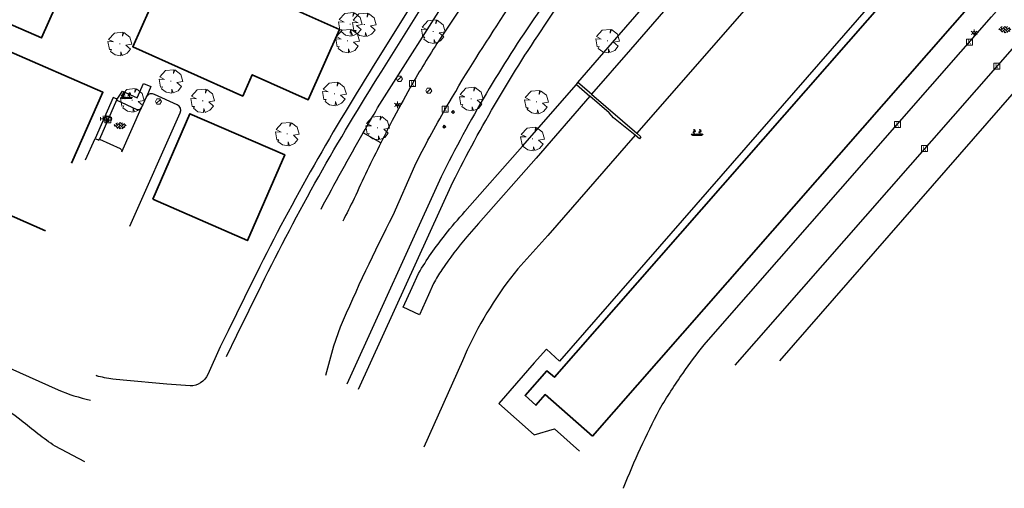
# Model space of a CAD drawing. Header units: metres. Extents: x 100797 to 101486, y 431104 to 431509.
# Tile 7 of 35: x 101032 to 101197, y 431109 to 431187. Entities that reach past the tile are written whole.
import ezdxf

# ---------------------------------------------------------------- set-up
doc = ezdxf.new("R2010")
doc.units = ezdxf.units.M
doc.layers.get('0').update_dxf_attribs({"linetype": 'CONTINUOUS'})
doc.layers.add('BAR_BEBOUWING', color=7, linetype='CONTINUOUS', lineweight=35, true_color=0x707070)
for name, color, linetype, true_color in [('BAR_BGT_PUNTSYMBOLEN', 7, 'CONTINUOUS', 0x707070), ('BAR_BGT_SYMBOLEN', 7, 'CONTINUOUS', 0x707070), ('BAR_TOPO', 7, 'CONTINUOUS', 0x707070), ('BAR_WATER', 7, 'CONTINUOUS', 0x707070), ('BAR_WEGEN', 7, 'CONTINUOUS', 0x707070), ('BOR_BOMEN (vaste grootte)', 7, 'CONTINUOUS', 0x707070), ('BOR_LICHTMASTEN', 7, 'CONTINUOUS', 0x707070), ('BOR_RIOOLPUTTEN', 7, 'CONTINUOUS', 0x707070), ('BOR_VERKEERSBORD', 7, 'CONTINUOUS', 0x707070)]:
    doc.layers.add(name, color=color, linetype=linetype, true_color=true_color)

# ---------------------------------------------------------------- blocks, each defined once
blk = doc.blocks.new('inspectieput_1', base_point=(100953.43, 431263.36))
at = {"color": 8, "lineweight": 0, "true_color": 0x707070}
for points in [[(100953.93, 431263.36), (100953.68, 431263.79), (100953.18, 431263.79), (100952.93, 431263.36), (100953.18, 431262.93), (100953.68, 431262.93), (100953.93, 431263.36)], [(100953.08, 431263.01), (100953.78, 431263.71)]]:
    blk.add_lwpolyline(points, dxfattribs=at)
blk = doc.blocks.new('lichtmast_1', base_point=(101313.15, 431373.61))
at = {"color": 8, "lineweight": 0, "true_color": 0x707070}
for points in [[(101312.9, 431373.75), (101312.65, 431373.9)], [(101312.9, 431373.46), (101312.65, 431373.32)], [(101313.44, 431373.61), (101313.15, 431373.9), (101312.86, 431373.61), (101313.15, 431373.32), (101313.44, 431373.61)], [(101312.89, 431373.72), (101313.42, 431373.72)], [(101312.89, 431373.49), (101313.42, 431373.49)], [(101313.15, 431373.9), (101313.15, 431374.19)], [(101313.15, 431373.32), (101313.15, 431373.03)], [(101313.4, 431373.75), (101313.65, 431373.9)], [(101313.4, 431373.46), (101313.65, 431373.32)]]:
    blk.add_lwpolyline(points, dxfattribs=at)
blk = doc.blocks.new('boom_5', base_point=(101195.65, 431331.72))
at = {"color": 8, "lineweight": 0, "true_color": 0x707070}
for points in [[(101196.16, 431333.65), (101194.75, 431333.51), (101193.79, 431332.46)], [(101196.16, 431333.65), (101196.1, 431332.99), (101196.34, 431333.6)], [(101197.65, 431331.67), (101197.31, 431332.84), (101196.34, 431333.6)], [(101193.68, 431332.08), (101194.61, 431332.03), (101193.79, 431332.46)], [(101193.68, 431332.08), (101193.91, 431330.74)], [(101195.71, 431331.72), (101195.59, 431331.72), (101195.71, 431331.72)], [(101194.1, 431330.45), (101194.26, 431330.76), (101193.91, 431330.74)], [(101194.1, 431330.45), (101194.86, 431329.88), (101195.8, 431329.72)], [(101196.05, 431329.76), (101195.82, 431330.4), (101195.8, 431329.72)], [(101196.05, 431329.76), (101196.86, 431330.13), (101197.44, 431330.82)], [(101197.65, 431331.67), (101196.67, 431331.5), (101197.44, 431330.82)]]:
    blk.add_lwpolyline(points, dxfattribs=at)
blk = doc.blocks.new('verkeersbord_1', base_point=(101107.64, 431195.48))
at = {"true_color": 0x707070, "transparency": 33554687}
h = blk.add_hatch(color=8, dxfattribs=at)
h.paths.add_polyline_path([(101107.89, 431195.48), (101107.64, 431195.73), (101107.39, 431195.48), (101107.64, 431195.23)])
h.paths.add_polyline_path([(101107.46, 431195.48), (101107.64, 431195.66), (101107.82, 431195.48), (101107.64, 431195.3)], flags=0)
at = {"color": 8, "lineweight": 0, "true_color": 0x707070}
for points in [[(101107.89, 431195.48), (101107.64, 431195.73), (101107.39, 431195.48), (101107.64, 431195.23), (101107.89, 431195.48)], [(101107.82, 431195.48), (101107.64, 431195.66), (101107.46, 431195.48), (101107.64, 431195.3), (101107.82, 431195.48)]]:
    blk.add_lwpolyline(points, dxfattribs=at)
blk = doc.blocks.new('betonstraatstenen_1', base_point=(101286.8, 431176.56))
at = {"color": 8, "lineweight": 0, "true_color": 0x707070}
for points in [[(101286.13, 431176.34), (101286.8, 431177)], [(101286.13, 431176.78), (101286.33, 431176.98)], [(101286.77, 431177.03), (101287.24, 431176.56)], [(101287.02, 431176.78), (101287.21, 431176.98)], [(101285.78, 431176.42), (101285.91, 431176.56)], [(101285.81, 431176.66), (101286.35, 431176.12)], [(101286.05, 431176.87), (101286.35, 431176.56)], [(101286.27, 431176.03), (101286.8, 431176.56)], [(101286.58, 431176.78), (101287.24, 431176.12)], [(101286.58, 431176.34), (101286.94, 431175.97)], [(101286.64, 431175.97), (101286.8, 431176.12)], [(101287.02, 431176.34), (101287.53, 431176.85)], [(101287.11, 431175.99), (101287.68, 431176.56)], [(101287.46, 431176.78), (101287.78, 431176.46)], [(101287.46, 431176.34), (101287.6, 431176.19)]]:
    blk.add_lwpolyline(points, dxfattribs=at)
blk = doc.blocks.new('beplanting_1', base_point=(101316.77, 431360.68))
at = {"color": 8, "lineweight": 0, "true_color": 0x707070}
for points in [[(101316.24, 431361.18), (101316.14, 431361.33)], [(101316.25, 431360.73), (101316.24, 431361.38)], [(101317.22, 431361.18), (101317.11, 431361.34)], [(101317.15, 431361.28), (101317.16, 431361.32)], [(101317.22, 431360.74), (101317.21, 431361.38)], [(101316, 431360.34), (101315.73, 431360.52)], [(101316, 431360.34), (101315.8, 431360.61)], [(101316, 431360.34), (101315.92, 431360.64)], [(101315.94, 431360.34), (101317.6, 431360.35)], [(101316.15, 431360.87), (101315.99, 431360.85)], [(101316, 431360.34), (101316.06, 431360.65)], [(101316, 431360.34), (101316.18, 431360.6)], [(101316, 431360.34), (101316.27, 431360.54)], [(101316.24, 431360.34), (101316.25, 431360.73), (101316.05, 431361.01)], [(101316.12, 431360.91), (101316.16, 431361.04)], [(101316.22, 431361.22), (101316.13, 431361.21)], [(101316.18, 431361.27), (101316.19, 431361.31)], [(101316.49, 431360.34), (101316.22, 431360.53)], [(101316.25, 431361.12), (101316.43, 431361.29)], [(101316.25, 431360.93), (101316.46, 431361.06)], [(101316.49, 431360.34), (101316.29, 431360.62)], [(101316.34, 431361.21), (101316.32, 431361.28)], [(101316.36, 431361), (101316.5, 431360.93)], [(101316.37, 431361.24), (101316.44, 431361.23)], [(101316.4, 431361.02), (101316.4, 431361.16)], [(101316.49, 431360.34), (101316.41, 431360.64)], [(101316.49, 431360.34), (101316.56, 431360.65)], [(101316.49, 431360.34), (101316.67, 431360.61)], [(101316.49, 431360.34), (101316.76, 431360.54)], [(101316.95, 431360.35), (101316.67, 431360.53)], [(101316.95, 431360.35), (101316.74, 431360.62)], [(101316.95, 431360.35), (101316.87, 431360.65)], [(101316.95, 431360.35), (101317.01, 431360.66)], [(101316.95, 431360.35), (101317.13, 431360.61)], [(101316.95, 431360.35), (101317.22, 431360.55)], [(101317.12, 431360.88), (101316.96, 431360.86)], [(101317.22, 431360.35), (101317.22, 431360.74), (101317.02, 431361.02)], [(101317.09, 431360.92), (101317.13, 431361.04)], [(101317.19, 431361.22), (101317.11, 431361.22)], [(101317.46, 431360.35), (101317.18, 431360.54)], [(101317.22, 431361.13), (101317.4, 431361.3)], [(101317.22, 431360.94), (101317.43, 431361.07)], [(101317.46, 431360.35), (101317.25, 431360.62)], [(101317.31, 431361.21), (101317.29, 431361.28)], [(101317.33, 431361), (101317.47, 431360.94)], [(101317.34, 431361.25), (101317.41, 431361.24)], [(101317.37, 431361.03), (101317.37, 431361.16)], [(101317.46, 431360.35), (101317.38, 431360.65)], [(101317.46, 431360.35), (101317.52, 431360.66)], [(101317.46, 431360.35), (101317.64, 431360.62)], [(101317.46, 431360.35), (101317.73, 431360.55)]]:
    blk.add_lwpolyline(points, dxfattribs=at)
blk = doc.blocks.new('tegels_1', base_point=(101313.55, 431423.17))
at = {"color": 8, "lineweight": 0, "true_color": 0x707070}
for points in [[(101312.6, 431423.4), (101312.63, 431423.4)], [(101312.6, 431422.94), (101312.63, 431422.94)], [(101312.63, 431422.91), (101312.63, 431423.43)], [(101312.63, 431423.17), (101313.09, 431423.17)], [(101312.99, 431423.63), (101313.09, 431423.63)], [(101312.99, 431422.71), (101313.09, 431422.71)], [(101313.09, 431422.68), (101313.09, 431423.66)], [(101313.09, 431423.4), (101313.55, 431423.4)], [(101313.09, 431422.94), (101313.55, 431422.94)], [(101313.55, 431422.62), (101313.55, 431423.72)], [(101313.55, 431423.63), (101314.02, 431423.63)], [(101313.55, 431423.17), (101314.02, 431423.17)], [(101313.55, 431422.71), (101314.02, 431422.71)], [(101314.02, 431422.68), (101314.02, 431423.66)], [(101314.02, 431423.4), (101314.48, 431423.4)], [(101314.02, 431422.94), (101314.48, 431422.94)], [(101314.48, 431422.91), (101314.48, 431423.43)], [(101314.48, 431423.17), (101314.6, 431423.17)]]:
    blk.add_lwpolyline(points, dxfattribs=at)
blk = doc.blocks.new('kolk-symbool_1', base_point=(101288.59, 431172.13))
at = {"true_color": 0x707070, "transparency": 33554687}
h = blk.add_hatch(color=8, dxfattribs=at)
h.paths.add_polyline_path([(101288.62, 431172.08), (101288.85, 431172.3), (101288.72, 431172.3), (101288.49, 431172.06), (101288.56, 431172.01), (101288.75, 431171.72), (101288.87, 431171.72)])
h.paths.add_polyline_path([(101288.56, 431172.01), (101288.49, 431172.06), (101288.49, 431172.52), (101288.39, 431172.52), (101288.39, 431171.72), (101288.49, 431171.72), (101288.49, 431171.95)], flags=0)
at = {"color": 8, "lineweight": 0, "true_color": 0x707070}
blk.add_lwpolyline([(101288.09, 431172.62), (101289.09, 431172.62), (101289.09, 431171.62), (101288.09, 431171.62), (101288.09, 431172.62)], dxfattribs=at)
blk = doc.blocks.new('verkeersbord_2', base_point=(101289.84, 431190.77))
at = {"true_color": 0x707070, "transparency": 33554687}
h = blk.add_hatch(color=8, dxfattribs=at)
h.paths.add_polyline_path([(101290.09, 431190.77), (101289.84, 431191.02), (101289.59, 431190.77), (101289.84, 431190.52)])
h.paths.add_polyline_path([(101289.66, 431190.77), (101289.84, 431190.94), (101290.02, 431190.77), (101289.84, 431190.59)], flags=0)
at = {"color": 8, "lineweight": 0, "true_color": 0x707070}
for points in [[(101290.09, 431190.77), (101289.84, 431191.02), (101289.59, 431190.77), (101289.84, 431190.52), (101290.09, 431190.77)], [(101290.02, 431190.77), (101289.84, 431190.94), (101289.66, 431190.77), (101289.84, 431190.59), (101290.02, 431190.77)]]:
    blk.add_lwpolyline(points, dxfattribs=at)

msp = doc.modelspace()

# ---------------------------------------------------------------- linework, layer by layer
at = {"layer": 'BAR_BEBOUWING', "ltscale": 10, "flags": 128}
for points in [[(101035.88, 431183.91), (101048.23, 431211.64), (101037.04, 431216.63), (101032.97, 431207.49), (101024.29, 431211.36), (101020.97, 431203.9), (101018.21, 431205.13), (101016.53, 431201.36), (101019.29, 431200.13), (101016.06, 431192.57)], [(101054.46, 431157), (101070.28, 431150.09), (101076.53, 431164.4), (101060.69, 431171.26)]]:
    msp.add_lwpolyline(points, close=True, dxfattribs=at)
for points in [[(101128.001, 431117.407), (101120.076, 431124.357), (101118.513, 431122.575), (101116.707, 431124.213), (101120.368, 431128.327), (101121.608, 431127.239), (101181.089, 431195.056), (101179.81, 431196.177), (101181.964, 431198.633), (101191.73, 431190.067)], [(101069.543, 431196.77), (101071.69, 431195.81), (101070.12, 431192.29), (101085.7, 431185.33), (101080.46, 431173.6), (101071.09, 431177.78), (101069.5, 431174.22), (101051.14, 431182.43), (101053.94, 431188.69)], [(101191.73, 431190.067), (101128.001, 431117.407)], [(101036.51, 431151.7), (101019.54, 431159.14), (101023.18, 431167.49), (101023.66, 431167.28), (101030.02, 431181.86), (101046.1, 431174.85), (101040.898, 431163.011)]]:
    msp.add_lwpolyline(points, dxfattribs=at)
at = {"layer": 'BAR_TOPO', "ltscale": 0.01, "flags": 128}
for points in [[(101089.66, 431168.087, -0.0022545), (101092.059, 431172.231), (101105.014, 431192.652), (101107.598, 431196.723), (101114.971, 431207.338, -0.0392938), (101138.426, 431237.502, -0.0223324), (101156.321, 431256.056), (101191.483, 431289.133)], [(101194.385, 431283.651), (101178.404, 431270.464), (101176.164, 431268.617, 0.0026436), (101173.905, 431266.713, 0.0142562), (101162.45, 431256.37), (101148.569, 431242.339, 0.0024849), (101145.224, 431238.837, 0.0113723), (101131.173, 431223.287, 0.0110139), (101121.627, 431211.494, 0.0086028), (101108.861, 431193.346), (101102.575, 431183.897, 0.0142177), (101097.902, 431176.316, 0.0101496), (101094.776, 431170.641, 0.0039367), (101092.599, 431166.397)], [(101083.381, 431127.607), (101084.762, 431132.522), (101085.834, 431135.644, -0.0158334), (101094.647, 431154.319), (101098.253, 431162.564, -0.0128039), (101103.476, 431172.218, -0.0155176), (101112.566, 431186.82, -0.0185872), (101124.799, 431204.291, -0.0093863), (101134.303, 431216.013), (101136.713, 431218.847), (101143.038, 431226.284, -0.0327872), (101150.416, 431233.302), (101157.811, 431239.458), (101165.564, 431245.836), (101174.211, 431252.623), (101202.655, 431273.542)], [(101208.222, 431269.86), (101200.551, 431264.249), (101186.966, 431254.943), (101170.951, 431243.974, 0.0068361), (101161.017, 431236.642, 0.0463452), (101138.113, 431213.95, 0.0300266), (101118.722, 431187.896, 0.0364121), (101102.684, 431160.731), (101086.917, 431126.102)], [(101088.862, 431125.255), (101104.654, 431159.809, -0.0353387), (101120.483, 431186.705, -0.0282295), (101139.695, 431212.449, -0.0459569), (101162.39, 431234.907, -0.0079235), (101176.793, 431245.369), (101188.208, 431253.176), (101201.954, 431262.579), (101209.411, 431268.192)], [(101179.646, 431233.456, 0.0139568), (101173.403, 431226.945), (101134.336, 431181.997), (101127.828, 431174.51)], [(100799.588, 431232.242), (101038.641, 431125.158, 0.0463568), (101044.031, 431123.436)], [(101043.098, 431113.118), (101038.151, 431115.714, -0.0276442), (101032.485, 431120.029, 0.0615808), (101023.633, 431125.408), (101023.495, 431125.47), (100797.039, 431226.9)], [(101066.803, 431130.694), (101068.516, 431134.29), (101072.635, 431142.625, -0.0270414), (101092.747, 431178.357), (101101.1, 431191.793, 0.4558929), (101099.832, 431195.624)], [(101133.159, 431108.705), (101133.189, 431108.796, -0.0274098), (101139.187, 431121.867, -0.0163533), (101143.126, 431127.944, -0.0237489), (101146.679, 431132.678), (101148.965, 431135.284), (101194.716, 431187.458), (101200.597, 431194.165), (101200.615, 431194.185, -0.3035525), (101208.468, 431196.272), (101259.513, 431178.809, -0.0662457), (101260.736, 431178.1)], [(101099.24, 431194.079, -0.4254349), (101099.775, 431192.799), (101091.339, 431179.185, 0.0265464), (101071.212, 431143.43), (101067.057, 431134.996), (101065.736, 431132.314), (101063.667, 431127.725, -0.2928903), (101060.715, 431125.796), (101056.829, 431126.107), (101049.493, 431126.776), (101047.788, 431126.931, -0.0341989), (101045.061, 431127.492), (101045.133, 431127.675)], [(101159.285, 431129.997), (101203.093, 431180.139), (101203.674, 431180.804, 0.3238818), (101203.676, 431182.391), (101202.191, 431183.767)], [(101099.033, 431137.695), (101096.302, 431138.939), (101097.811, 431142.251), (101098.911, 431144.603, -0.0365536), (101103.356, 431151.048, -0.0195454), (101106.666, 431154.918), (101116.297, 431165.815), (101125.292, 431176.165)], [(101050.653, 431152.489), (101059.052, 431171.424, 0.4052142), (101058.562, 431172.766), (101054.74, 431174.48, 0.3805022), (101053.448, 431174.216)], [(101053.448, 431174.216, 0.0572731), (101053.34, 431174.033), (101052.501, 431172.176)], [(101127.566, 431174.208), (101118.553, 431163.838), (101108.914, 431152.932), (101106.961, 431150.722, 0.0278711), (101102.813, 431145.205, 0.0347784), (101101.399, 431142.892), (101100.541, 431141.007), (101099.033, 431137.695)], [(101052.501, 431172.176, -0.405869), (101051.859, 431171.933), (101048.412, 431173.506)], [(101082.596, 431155.326, -0.007283), (101089.66, 431168.087)], [(101135.126, 431167.666), (101120.5, 431150.928), (101115.489, 431145.374, 0.0611899), (101107.04, 431131.82), (101106.225, 431129.996), (101099.779, 431115.563)], [(101045.533, 431167.025), (101049.003, 431165.445, -0.3298933), (101049.29, 431164.914)], [(101092.599, 431166.397, 0.0087088), (101088.128, 431157.098, 0.0029598), (101086.249, 431153.308)]]:
    msp.add_lwpolyline(points, format="xyb", dxfattribs=at)
for points in [[(101125.555, 431176.467), (101132.072, 431183.965), (101171.159, 431228.936), (101174.313, 431232.321), (101177.54, 431235.593), (101179.646, 431233.456)], [(101188.873, 431228.249), (101185.585, 431225.407), (101135.407, 431167.987)], [(101128.001, 431117.407), (101120.076, 431124.357), (101118.513, 431122.575), (101116.707, 431124.213), (101120.368, 431128.327), (101121.608, 431127.239), (101181.089, 431195.056), (101179.81, 431196.177), (101181.964, 431198.633), (101191.73, 431190.067)], [(101069.543, 431196.77), (101071.69, 431195.81), (101070.12, 431192.29), (101085.7, 431185.33), (101080.46, 431173.6), (101071.09, 431177.78), (101069.5, 431174.22), (101051.14, 431182.43), (101053.94, 431188.69)], [(101176.133, 431195.726), (101178.287, 431193.955), (101122.466, 431129.927), (101120.297, 431131.954), (101118.255, 431129.633), (101112.309, 431122.877), (101118.239, 431117.659), (101121.608, 431118.624), (101125.824, 431114.926)], [(101191.73, 431190.067), (101128.001, 431117.407)], [(101201.441, 431185.889), (101199.303, 431183.451), (101151.809, 431129.295)], [(101036.51, 431151.7), (101019.54, 431159.14), (101023.18, 431167.49), (101023.66, 431167.28), (101030.02, 431181.86), (101046.1, 431174.85), (101040.898, 431163.011)], [(101048.491, 431173.685), (101049.388, 431175.022), (101051.867, 431173.933), (101052.937, 431176.323), (101054.127, 431175.79), (101053.448, 431174.216)], [(101125.292, 431176.165), (101125.407, 431176.297), (101125.555, 431176.467)], [(101125.292, 431176.165), (101127.566, 431174.208)], [(101127.828, 431174.51), (101125.555, 431176.467)], [(101048.491, 431173.685), (101047.851, 431173.969), (101044.812, 431167.127)], [(101048.412, 431173.506), (101048.491, 431173.685)], [(101135.126, 431167.666), (101131.522, 431170.591), (101130.754, 431171.418), (101127.566, 431174.208)], [(101127.828, 431174.51), (101135.407, 431167.987)], [(101048.412, 431173.506), (101045.533, 431167.025)], [(101049.29, 431164.914), (101052.501, 431172.176)], [(101043.24, 431163.571), (101044.812, 431167.127)], [(101044.812, 431167.127), (101045.452, 431166.842), (101045.533, 431167.025)], [(101092.599, 431166.397), (101089.66, 431168.087)], [(101135.407, 431167.987), (101136.086, 431167.406), (101135.832, 431167.093), (101135.126, 431167.666)]]:
    msp.add_lwpolyline(points, dxfattribs=at)
for points in [[(101035.88, 431183.91), (101048.23, 431211.64), (101037.04, 431216.63), (101032.97, 431207.49), (101024.29, 431211.36), (101020.97, 431203.9), (101018.21, 431205.13), (101016.53, 431201.36), (101019.29, 431200.13), (101016.06, 431192.57)], [(101054.46, 431157), (101070.28, 431150.09), (101076.53, 431164.4), (101060.69, 431171.26)]]:
    msp.add_lwpolyline(points, close=True, dxfattribs=at)
at = {"layer": 'BAR_WATER', "ltscale": 0.01, "flags": 128}
msp.add_lwpolyline([(101125.555, 431176.467), (101132.072, 431183.965), (101171.159, 431228.936), (101174.313, 431232.321), (101177.54, 431235.593), (101179.646, 431233.456)], dxfattribs=at)
msp.add_lwpolyline([(101099.033, 431137.695), (101096.302, 431138.939), (101097.811, 431142.251), (101098.911, 431144.603, -0.0365536), (101103.356, 431151.048, -0.0195454), (101106.666, 431154.918), (101116.297, 431165.815), (101125.292, 431176.165)], format="xyb", dxfattribs=at)
at = {"layer": 'BAR_WEGEN', "ltscale": 0.01, "flags": 128}
for points in [[(101089.66, 431168.087, -0.0022545), (101092.059, 431172.231), (101105.014, 431192.652), (101107.598, 431196.723), (101114.971, 431207.338, -0.0392938), (101138.426, 431237.502, -0.0223324), (101156.321, 431256.056), (101191.483, 431289.133)], [(101194.385, 431283.651), (101178.404, 431270.464), (101176.164, 431268.617, 0.0026436), (101173.905, 431266.713, 0.0142562), (101162.45, 431256.37), (101148.569, 431242.339, 0.0024849), (101145.224, 431238.837, 0.0113723), (101131.173, 431223.287, 0.0110139), (101121.627, 431211.494, 0.0086028), (101108.861, 431193.346), (101102.575, 431183.897, 0.0142177), (101097.902, 431176.316, 0.0101496), (101094.776, 431170.641, 0.0039367), (101092.599, 431166.397)], [(101083.381, 431127.607), (101084.762, 431132.522), (101085.834, 431135.644, -0.0158334), (101094.647, 431154.319), (101098.253, 431162.564, -0.0128039), (101103.476, 431172.218, -0.0155176), (101112.566, 431186.82, -0.0185872), (101124.799, 431204.291, -0.0093863), (101134.303, 431216.013), (101136.713, 431218.847), (101143.038, 431226.284, -0.0327872), (101150.416, 431233.302), (101157.811, 431239.458), (101165.564, 431245.836), (101174.211, 431252.623), (101202.655, 431273.542)], [(101208.222, 431269.86), (101200.551, 431264.249), (101186.966, 431254.943), (101170.951, 431243.974, 0.0068361), (101161.017, 431236.642, 0.0463452), (101138.113, 431213.95, 0.0300266), (101118.722, 431187.896, 0.0364121), (101102.684, 431160.731), (101086.917, 431126.102)], [(101088.862, 431125.255), (101104.654, 431159.809, -0.0353387), (101120.483, 431186.705, -0.0282295), (101139.695, 431212.449, -0.0459569), (101162.39, 431234.907, -0.0079235), (101176.793, 431245.369), (101188.208, 431253.176), (101201.954, 431262.579), (101209.411, 431268.192)], [(100799.588, 431232.242), (101038.641, 431125.158, 0.0463568), (101044.031, 431123.436)], [(101043.098, 431113.118), (101038.151, 431115.714, -0.0276442), (101032.485, 431120.029, 0.0615808), (101023.633, 431125.408), (101023.495, 431125.47), (100797.039, 431226.9)], [(101066.803, 431130.694), (101068.516, 431134.29), (101072.635, 431142.625, -0.0270414), (101092.747, 431178.357), (101101.1, 431191.793, 0.4558929), (101099.832, 431195.624)], [(101133.159, 431108.705), (101133.189, 431108.796, -0.0274098), (101139.187, 431121.867, -0.0163533), (101143.126, 431127.944, -0.0237489), (101146.679, 431132.678), (101148.965, 431135.284), (101194.716, 431187.458), (101200.597, 431194.165), (101200.615, 431194.185, -0.3035525), (101208.468, 431196.272), (101259.513, 431178.809, -0.0662457), (101260.736, 431178.1)], [(101099.24, 431194.079, -0.4254349), (101099.775, 431192.799), (101091.339, 431179.185, 0.0265464), (101071.212, 431143.43), (101067.057, 431134.996), (101065.736, 431132.314), (101063.667, 431127.725, -0.2928903), (101060.715, 431125.796), (101056.829, 431126.107), (101049.493, 431126.776), (101047.788, 431126.931, -0.0341989), (101045.061, 431127.492), (101045.133, 431127.675)], [(101159.285, 431129.997), (101203.093, 431180.139), (101203.674, 431180.804, 0.3238818), (101203.676, 431182.391), (101202.191, 431183.767)], [(101050.653, 431152.489), (101059.052, 431171.424, 0.4052142), (101058.562, 431172.766), (101054.74, 431174.48, 0.3805022), (101053.448, 431174.216)], [(101053.448, 431174.216, 0.0572731), (101053.34, 431174.033), (101052.501, 431172.176)], [(101052.501, 431172.176, -0.405869), (101051.859, 431171.933), (101048.412, 431173.506)], [(101082.596, 431155.326, -0.007283), (101089.66, 431168.087)], [(101045.533, 431167.025), (101049.003, 431165.445, -0.3298933), (101049.29, 431164.914)], [(101092.599, 431166.397, 0.0087088), (101088.128, 431157.098, 0.0029598), (101086.249, 431153.308)]]:
    msp.add_lwpolyline(points, format="xyb", dxfattribs=at)
for points in [[(101201.441, 431185.889), (101199.303, 431183.451), (101151.809, 431129.295)], [(101048.491, 431173.685), (101047.851, 431173.969), (101044.812, 431167.127)], [(101048.412, 431173.506), (101048.491, 431173.685)], [(101048.412, 431173.506), (101045.533, 431167.025)], [(101049.29, 431164.914), (101052.501, 431172.176)], [(101044.812, 431167.127), (101045.452, 431166.842), (101045.533, 431167.025)]]:
    msp.add_lwpolyline(points, dxfattribs=at)

# ---------------------------------------------------------------- block references
at = {"layer": 'BAR_BGT_PUNTSYMBOLEN'}
for name, p in [('kolk-symbool_1', (101191.019, 431183.242)), ('kolk-symbool_1', (101195.587, 431179.214)), ('kolk-symbool_1', (101097.902, 431176.316)), ('verkeersbord_2', (101095.362, 431172.744)), ('kolk-symbool_1', (101103.365, 431172.055)), ('kolk-symbool_1', (101046.963, 431170.238)), ('verkeersbord_2', (101103.193, 431169.09)), ('kolk-symbool_1', (101178.965, 431169.496)), ('kolk-symbool_1', (101183.507, 431165.439))]:
    msp.add_blockref(name, p, dxfattribs=at)
at = {"layer": 'BAR_BGT_SYMBOLEN'}
for name, p in [('betonstraatstenen_1', (101196.947, 431185.384)), ('beplanting_1', (101050.122, 431174.108)), ('tegels_1', (101046.652, 431170.406)), ('betonstraatstenen_1', (101049.017, 431169.334)), ('beplanting_1', (101145.515, 431167.959))]:
    msp.add_blockref(name, p, dxfattribs=at)
at = {"layer": 'BOR_BOMEN (vaste grootte)'}
for p in [(101087.492, 431186.236), (101089.838, 431186.143), (101101.343, 431185.002), (101087.023, 431183.421), (101130.492, 431183.422), (101048.95, 431182.94), (101057.481, 431176.685), (101051.028, 431173.524), (101062.812, 431173.44), (101084.831, 431174.599), (101107.696, 431173.746), (101118.607, 431173.229), (101092.055, 431168.903), (101076.95, 431167.878), (101117.938, 431167.068)]:
    msp.add_blockref('boom_5', p, dxfattribs=at)
at = {"layer": 'BOR_LICHTMASTEN'}
for p in [(101191.776, 431184.768), (101095.362, 431172.744)]:
    msp.add_blockref('lichtmast_1', p, dxfattribs=at)
at = {"layer": 'BOR_RIOOLPUTTEN'}
for p in [(101095.7, 431177.1), (101100.6, 431175.1), (101055.4, 431173.3)]:
    msp.add_blockref('inspectieput_1', p, dxfattribs=at)
at = {"layer": 'BOR_VERKEERSBORD'}
msp.add_blockref('verkeersbord_1', (101104.664, 431171.542), dxfattribs=at)

doc.saveas('drawing.dxf')
